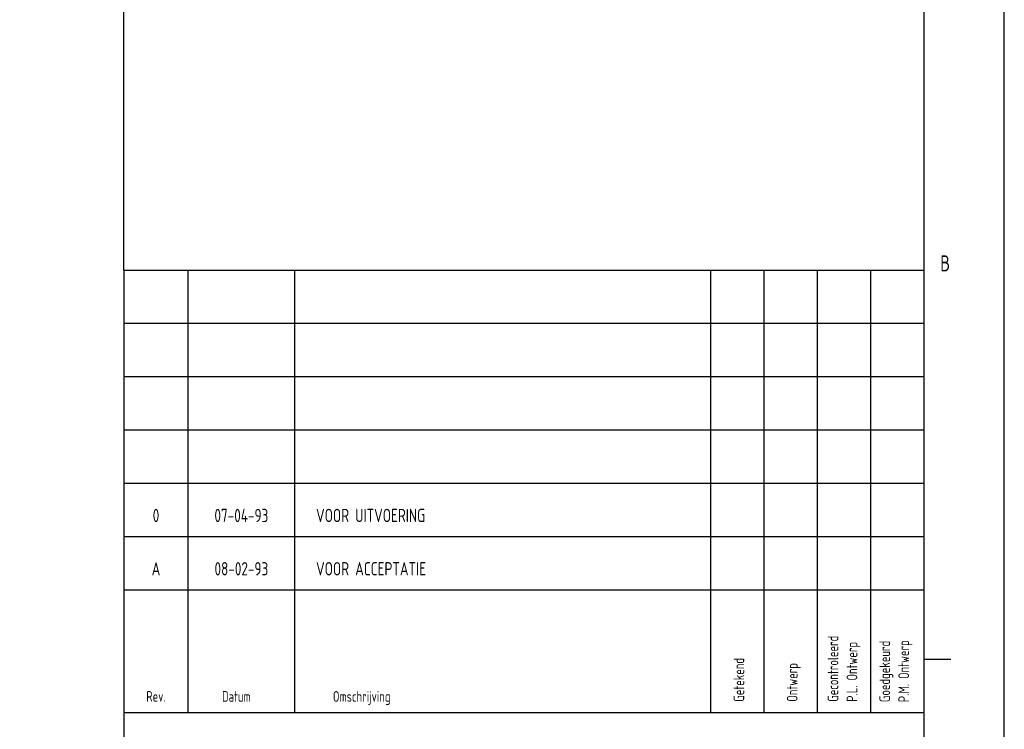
# Model space of a CAD drawing. Extents: x 0 to 1189000, y 0 to 841000.
# Tile 18 of 20: x 1004449 to 1189000, y 135330 to 268463. Entities that reach past the tile are written whole.
import ezdxf
from ezdxf.enums import TextEntityAlignment as Align

# ---------------------------------------------------------------- set-up
doc = ezdxf.new("R2010")
doc.units = 0
doc.header["$LTSCALE"] = 10000
doc.header["$MEASUREMENT"] = 0
doc.layers.get('0').update_dxf_attribs({"linetype": 'CONTINUOUS'})
for name, color, linetype in [('101', 7, 'CONTINUOUS'), ('102', 2, 'CONTINUOUS'), ('103', 4, 'CONTINUOUS'), ('_T193299$0$101', 7, 'CONTINUOUS'), ('_T193299$0$102', 2, 'CONTINUOUS'), ('_T193299$0$103', 4, 'CONTINUOUS')]:
    doc.layers.add(name, color=color, linetype=linetype)
doc.styles.add('_T193299$0$ISO', font='ISO', dxfattribs={"width": 0.8})
doc.styles.add('ISO', font='ISO', dxfattribs={"width": 0.8})

# ---------------------------------------------------------------- blocks, each defined once
blk = doc.blocks.new('SHEET_A0')
at = {"layer": '101'}
blk.add_line((1174, 148.5), (1179, 148.5), dxfattribs=at)
blk.add_lwpolyline([(0, 0), (1189, 0), (1189, 841), (0, 841)], close=True, dxfattribs=at)
at = {"layer": '103'}
blk.add_lwpolyline([(15, 15), (1174, 15), (1174, 816), (15, 816)], close=True, dxfattribs=at)
at = {"layer": '101', "style": 'ISO', "width": 0.8}
for p in [(1046, 214.2), (1046, 204.2), (1046, 194.2), (1046, 184.2), (1046, 174.2), (1046, 164.2)]:
    blk.add_attdef('DATUM', text='', height=2.5, dxfattribs=at).set_placement(p, align=Align.CENTER)
blk.add_attdef('NAAM', (1039.21, 19.42), '', height=2.5, dxfattribs=at)
at = {"layer": '102', "style": 'ISO', "width": 0.8}
blk.add_text('B', height=3, dxfattribs=at).set_placement((1177, 221.25))
for tag, height, p in [('DOS_NR', 3.5, (80, 809.25)), ('REV.', 2.5, (1030, 214.2)), ('REV.', 2.5, (1030, 204.2)), ('REV.', 2.5, (1030, 194.2)), ('REV.', 2.5, (1030, 184.2)), ('REV.', 2.5, (1030, 174.2)), ('REV.', 2.5, (1030, 164.2))]:
    blk.add_attdef(tag, text='', height=height, dxfattribs=at).set_placement(p, align=Align.CENTER)
for tag, p, height in [('OMSCHRIJVING', (1060, 214.2), 2.5), ('OMSCHRIJVING', (1060, 204.2), 2.5), ('OMSCHRIJVING', (1060, 194.2), 2.5), ('OMSCHRIJVING', (1060, 184.2), 2.5), ('OMSCHRIJVING', (1060, 174.2), 2.5), ('OMSCHRIJVING', (1060, 164.2), 2.5), ('SCHAAL', (1162.23, 44.76), 3)]:
    blk.add_attdef(tag, p, '', height=height, dxfattribs=at)
at = {"layer": '103', "style": 'ISO', "width": 0.8}
for tag, p in [('ONDERDEEL', (1053.97, 49.76)), ('ONDERDEEL', (1053.97, 41.26)), ('ONDERDEEL', (1053.97, 32.76)), ('TEKENINGNUMMER', (1078.12, 19.42))]:
    blk.add_attdef(tag, p, '', height=5, dxfattribs=at)
blk = doc.blocks.new('_T193299', base_point=(1174, 15))
at = {"layer": '_T193299$0$101'}
for p, q in [((1024, 221.5), (1174, 221.5)), ((1036, 138.5), (1036, 221.5)), ((1056, 138.5), (1056, 221.5)), ((1134, 138.5), (1134, 221.5)), ((1144, 138.5), (1144, 221.5)), ((1154, 138.5), (1154, 221.5)), ((1164, 138.5), (1164, 221.5)), ((1024, 211.5), (1174, 211.5)), ((1024, 201.5), (1174, 201.5)), ((1024, 191.5), (1174, 191.5)), ((1024, 181.5), (1174, 181.5)), ((1024, 171.5), (1174, 171.5))]:
    blk.add_line(p, q, dxfattribs=at)
at = {"layer": '_T193299$0$102'}
blk.add_line((1024, 161.5), (1174, 161.5), dxfattribs=at)
blk.add_line((1024, 161.5), (1174, 161.5), dxfattribs=at)
at = {"layer": '_T193299$0$103'}
for p, q in [((1024, 221.5), (1024, 15)), ((1024, 138.5), (1174, 138.5))]:
    blk.add_line(p, q, dxfattribs=at)
at = {"layer": '_T193299$0$101', "style": '_T193299$0$ISO', "width": 0.8}
for s, p in [('Gecontroleerd', (1157.89, 140.5)), ('P.L. Ontwerp', (1161.45, 140.5)), ('Goedgekeurd', (1167.59, 140.43)), ('P.M. Ontwerp', (1171.15, 140.43)), ('Getekend', (1140.25, 140.5)), ('Ontwerp', (1150.25, 140.5))]:
    blk.add_text(s, height=2, rotation=90, dxfattribs=at).set_placement(p)
for s, p in [('Rev.', (1030, 140.5)), ('Datum', (1045.06, 140.5)), ('Omschrijving', (1068.55, 140.5))]:
    blk.add_text(s, height=2, dxfattribs=at).set_placement(p, align=Align.CENTER)

msp = doc.modelspace()

# ---------------------------------------------------------------- linework, layer by layer
at = {"layer": '103'}
msp.add_line((1024000, 221500), (1024000, 405500), dxfattribs=at)

# ---------------------------------------------------------------- block references
ref = msp.add_blockref('SHEET_A0', (0, 0), dxfattribs=dict(xscale=1000, yscale=1000, zscale=1000))
ref.add_attrib('REV.', 'A', dxfattribs={"layer": '102', "height": 2500, "style": 'ISO', "width": 0.8}).set_placement((1030000, 164200), align=Align.CENTER)
ref.add_attrib('DATUM', '08-02-93', dxfattribs={"layer": '101', "height": 2500, "style": 'ISO', "width": 0.8}).set_placement((1046000, 164200), align=Align.CENTER)
ref.add_attrib('OMSCHRIJVING', 'VOOR ACCEPTATIE', (1060000, 164200), dxfattribs={"layer": '102', "height": 2500, "style": 'ISO', "width": 0.8})
ref.add_attrib('REV.', '0', dxfattribs={"layer": '102', "height": 2500, "style": 'ISO', "width": 0.8}).set_placement((1030000, 174200), align=Align.CENTER)
ref.add_attrib('DATUM', '07-04-93', dxfattribs={"layer": '101', "height": 2500, "style": 'ISO', "width": 0.8}).set_placement((1046000, 174200), align=Align.CENTER)
ref.add_attrib('OMSCHRIJVING', 'VOOR UITVOERING ', (1060000, 174200), dxfattribs={"layer": '102', "height": 2500, "style": 'ISO', "width": 0.8})
at = {"xscale": 1000, "yscale": 1000, "zscale": 1000}
msp.add_blockref('_T193299', (1174000, 15000), dxfattribs=at)

doc.saveas('drawing.dxf')
